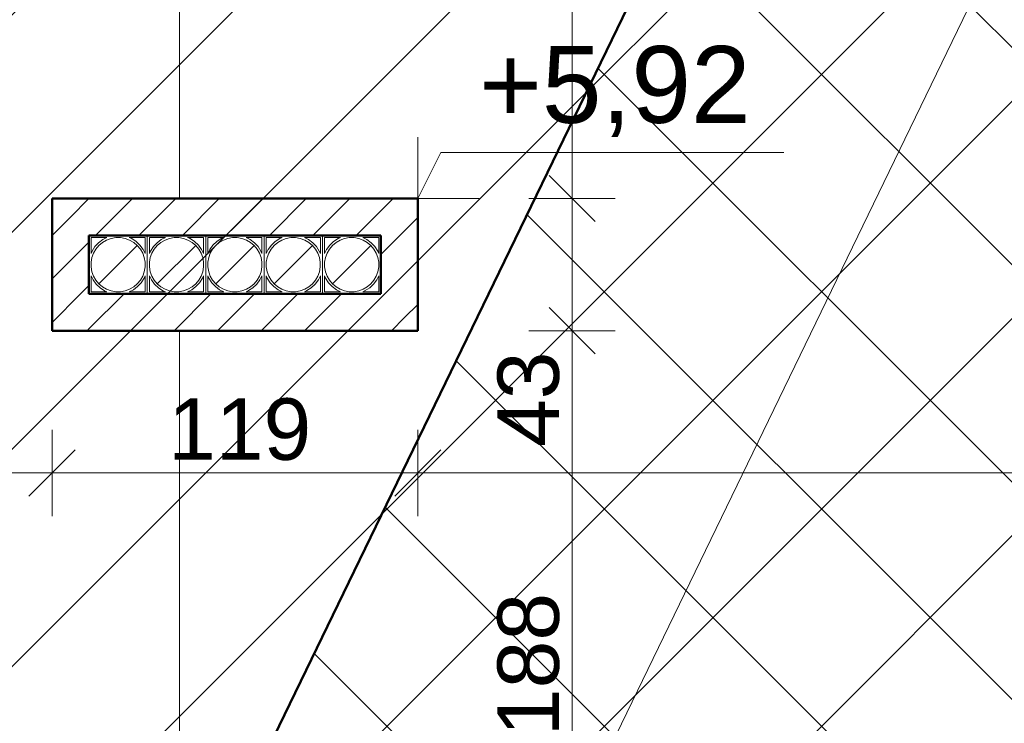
# Model space of a CAD drawing. Header units: centimetres. Extents: x -43488 to -10641, y 2063 to 22960.
# Tile 23 of 72: x -41697 to -41377, y 10042 to 10271. Entities that reach past the tile are written whole.
import ezdxf

# ---------------------------------------------------------------- set-up
doc = ezdxf.new("R2010")
doc.units = ezdxf.units.CM
doc.header["$MEASUREMENT"] = 0
doc.layers.add('!!!Wymiarowanie', color=7, linetype='Continuous')
for name, color, linetype, lineweight, true_color in [('!!!Wymiarowanie_Nr_pióra__3', 7, 'Continuous', 35, 0xff6500), ('!!!Wymiarowanie_Nr_pióra__6', 7, 'Continuous', 18, 0x3fa3ff), ('!powierzchnie_Nr_pióra__8', 7, 'Continuous', 13, 0x42bda7), ('!wentylacja_Nr_pióra__8', 7, 'Continuous', 13, 0x42bda7), ('CIENKA_Nr_pióra__6', 7, 'Continuous', 18, 0x3fa3ff), ('Wymiarowanie pionowe_Nr_pióra__6', 7, 'Continuous', 18, 0x3fa3ff), ('Wymiarowanie pionowe_Nr_pióra__8', 7, 'Continuous', 13, 0x42bda7), ('Ściany zewnętrzne_Nr_pióra__7', 7, 'Continuous', 15, 0x9f9fff)]:
    doc.layers.add(name, color=color, linetype=linetype, lineweight=lineweight, true_color=true_color)
doc.layers.add('Ściany zewnętrzne_Nr_pióra__1', color=8, linetype='Continuous', lineweight=50)
doc.styles.add('STYL_AUTOMATYCZNY_1', font='txt')
doc.dimstyles.new('STYL_AUTOMATYCZNY__2', dxfattribs={"dimtxt": 20, "dimasz": 14.25, "dimexe": 0.18, "dimexo": 0.0625, "dimgap": 0, "dimtad": 1, "dimtih": 1, "dimtoh": 1, "dimdec": 0, "dimzin": 0, "dimdsep": 46, "dimtxsty": 'STYL_AUTOMATYCZNY_1', "dimblk": 'ARROWHEAD_6', "dimblk1": 'ARROWHEAD_6', "dimblk2": 'ARROWHEAD_6', "dimcen": 0.09, "dimse1": 1, "dimse2": 1, "dimclrd": 256, "dimclre": 256, "dimclrt": 256, "dimazin": 0, "dimtfac": 1, "dimtdec": 4, "dimtmove": 0, "dimatfit": 3, "dimfxl": 1, "dimtolj": 1, "dimtzin": 0, "dimarcsym": 0})
doc.dimstyles.new('STYL_AUTOMATYCZNY__3', dxfattribs={"dimtxt": 20, "dimasz": 14.25, "dimexe": 0.18, "dimexo": 0.0625, "dimgap": 0, "dimtad": 1, "dimdec": 0, "dimzin": 0, "dimdsep": 46, "dimtxsty": 'STYL_AUTOMATYCZNY_1', "dimblk": 'ARROWHEAD_6', "dimblk1": 'ARROWHEAD_6', "dimblk2": 'ARROWHEAD_6', "dimcen": 0.09, "dimse1": 1, "dimse2": 1, "dimclrd": 256, "dimclre": 256, "dimclrt": 256, "dimazin": 0, "dimtfac": 1, "dimtdec": 4, "dimtmove": 0, "dimatfit": 3, "dimfxl": 1, "dimtolj": 1, "dimtzin": 0, "dimarcsym": 0})
doc.dimstyles.new('STYL_AUTOMATYCZNY__5', dxfattribs={"dimtxt": 20, "dimasz": 14.25, "dimexe": 0.18, "dimexo": 0.0625, "dimgap": 0, "dimtad": 1, "dimtih": 1, "dimtoh": 1, "dimdec": 0, "dimzin": 0, "dimdsep": 46, "dimtxsty": 'STYL_AUTOMATYCZNY_1', "dimblk": 'ARROWHEAD_6', "dimblk1": 'ARROWHEAD_6', "dimblk2": 'ARROWHEAD_6', "dimcen": 0.09, "dimse1": 1, "dimse2": 1, "dimclrd": 256, "dimclre": 256, "dimclrt": 256, "dimazin": 0, "dimtfac": 1, "dimtdec": 4, "dimtmove": 2, "dimatfit": 3, "dimfxl": 1, "dimtolj": 1, "dimtzin": 0, "dimarcsym": 0})
pattern_1 = [(45, (0, 0), (-7.0710678, 7.0710678), [])]

# ---------------------------------------------------------------- blocks, each defined once
blk = doc.blocks.new('*D37')
at = {"layer": '!!!Wymiarowanie_Nr_pióra__3', "color": 30, "linetype": 'Continuous', "lineweight": 35, "true_color": 0xff6500}
for p, q in [((-42918.12, 10843.67), (-42903.12, 10828.67)), ((-42918.12, 9933.67), (-42903.12, 9918.67))]:
    blk.add_line(p, q, dxfattribs=at)
at = {"layer": '!!!Wymiarowanie_Nr_pióra__6', "color": 161, "linetype": 'Continuous', "lineweight": 18, "true_color": 0x3fa3ff}
for p, q in [((-42896.55, 10836.17), (-42924.68, 10836.17)), ((-42910.62, 9926.17), (-42910.62, 10836.17)), ((-42896.55, 9926.17), (-42924.68, 9926.17))]:
    blk.add_line(p, q, dxfattribs=at)
at = {"layer": '!!!Wymiarowanie_Nr_pióra__3', "color": 30, "lineweight": 35, "true_color": 0xff6500, "insert": (-42914.62, 10358.4), "char_height": 20, "attachment_point": 7, "rotation": 90, "style": 'STYL_AUTOMATYCZNY_1'}
blk.add_mtext('\\A1;{\\pql;\\fArial|b0|i0|c238|p38;910}', dxfattribs=at)
blk = doc.blocks.new('ARROWHEAD_6')
at = {"color": 0, "linetype": 'Continuous', "lineweight": 0}
for p, q in [((-0.5, -0.5), (0.5, 0.5)), ((0, 0), (-1, 0))]:
    blk.add_line(p, q, dxfattribs=at)
blk = doc.blocks.new('*D142')
at = {"layer": '!!!Wymiarowanie_Nr_pióra__3', "color": 30, "linetype": 'Continuous', "lineweight": 35, "true_color": 0xff6500}
for p, q in [((-42201.69, 10130.86), (-42216.69, 10115.86)), ((-41679.34, 10130.86), (-41694.34, 10115.86))]:
    blk.add_line(p, q, dxfattribs=at)
at = {"layer": '!!!Wymiarowanie_Nr_pióra__6', "color": 161, "linetype": 'Continuous', "lineweight": 18, "true_color": 0x3fa3ff}
for p, q in [((-42209.19, 10109.3), (-42209.19, 10137.42)), ((-41686.84, 10109.3), (-41686.84, 10137.42)), ((-42209.19, 10123.36), (-41686.84, 10123.36))]:
    blk.add_line(p, q, dxfattribs=at)
at = {"layer": '!!!Wymiarowanie_Nr_pióra__3', "color": 30, "lineweight": 35, "true_color": 0xff6500, "char_height": 20, "attachment_point": 7, "style": 'STYL_AUTOMATYCZNY_1'}
for s, insert in [('\\A1;{\\pql;\\fArial|b0|i0|c238|p38;32}', (-42201.69, 10127.36)), ('\\A1;{\\pql;\\fArial|b0|i0|c238|p38;522}', (-41955.6, 10127.36))]:
    blk.add_mtext(s, dxfattribs=dict(at, insert=insert))
blk = doc.blocks.new('*D143')
at = {"layer": '!!!Wymiarowanie_Nr_pióra__3', "color": 30, "linetype": 'Continuous', "lineweight": 35, "true_color": 0xff6500}
for p, q in [((-41679.34, 10130.86), (-41694.34, 10115.86)), ((-41560.34, 10130.86), (-41575.34, 10115.86))]:
    blk.add_line(p, q, dxfattribs=at)
at = {"layer": '!!!Wymiarowanie_Nr_pióra__6', "color": 161, "linetype": 'Continuous', "lineweight": 18, "true_color": 0x3fa3ff}
for p, q in [((-41686.84, 10109.3), (-41686.84, 10137.42)), ((-41567.84, 10109.3), (-41567.84, 10137.42)), ((-41686.84, 10123.36), (-41567.84, 10123.36))]:
    blk.add_line(p, q, dxfattribs=at)
at = {"layer": '!!!Wymiarowanie_Nr_pióra__3', "color": 30, "lineweight": 35, "true_color": 0xff6500, "insert": (-41649.1, 10127.36), "char_height": 20, "attachment_point": 7, "style": 'STYL_AUTOMATYCZNY_1'}
blk.add_mtext('\\A1;{\\pql;\\fArial|b0|i0|c238|p38;119}', dxfattribs=at)
blk = doc.blocks.new('*D144')
at = {"layer": '!!!Wymiarowanie_Nr_pióra__3', "color": 30, "linetype": 'Continuous', "lineweight": 35, "true_color": 0xff6500}
for p, q in [((-41560.34, 10130.86), (-41575.34, 10115.86)), ((-40174.34, 10130.86), (-40189.34, 10115.86))]:
    blk.add_line(p, q, dxfattribs=at)
at = {"layer": '!!!Wymiarowanie_Nr_pióra__6', "color": 161, "linetype": 'Continuous', "lineweight": 18, "true_color": 0x3fa3ff}
for p, q in [((-41567.84, 10109.3), (-41567.84, 10137.42)), ((-40181.84, 10109.3), (-40181.84, 10137.42)), ((-41567.84, 10123.36), (-40181.84, 10123.36))]:
    blk.add_line(p, q, dxfattribs=at)
at = {"layer": '!!!Wymiarowanie_Nr_pióra__3', "color": 30, "lineweight": 35, "true_color": 0xff6500, "insert": (-40796.8, 10127.36), "char_height": 20, "attachment_point": 7, "style": 'STYL_AUTOMATYCZNY_1'}
blk.add_mtext('\\A1;{\\pql;\\fArial|b0|i0|c238|p38;1\xa0386}', dxfattribs=at)
blk = doc.blocks.new('*D196')
at = {"layer": '!!!Wymiarowanie_Nr_pióra__3', "color": 30, "linetype": 'Continuous', "lineweight": 35, "true_color": 0xff6500}
for p, q in [((-41525.11, 10177.17), (-41510.11, 10162.17)), ((-41525.11, 9989.17), (-41510.11, 9974.17))]:
    blk.add_line(p, q, dxfattribs=at)
at = {"layer": '!!!Wymiarowanie_Nr_pióra__6', "color": 161, "linetype": 'Continuous', "lineweight": 18, "true_color": 0x3fa3ff}
for p, q in [((-41503.55, 10169.67), (-41531.67, 10169.67)), ((-41517.61, 9981.67), (-41517.61, 10169.67)), ((-41503.55, 9981.67), (-41531.67, 9981.67))]:
    blk.add_line(p, q, dxfattribs=at)
at = {"layer": '!!!Wymiarowanie_Nr_pióra__3', "color": 30, "lineweight": 35, "true_color": 0xff6500, "char_height": 20, "attachment_point": 7, "rotation": 90, "style": 'STYL_AUTOMATYCZNY_1'}
for s, insert in [('\\A1;{\\pql;\\fArial|b0|i0|c238|p38;43}', (-41521.61, 10131.81)), ('\\A1;{\\pql;\\fArial|b0|i0|c238|p38;188}', (-41521.61, 10037.72))]:
    blk.add_mtext(s, dxfattribs=dict(at, insert=insert))
blk = doc.blocks.new('*D197')
at = {"layer": '!!!Wymiarowanie_Nr_pióra__3', "color": 30, "linetype": 'Continuous', "lineweight": 35, "true_color": 0xff6500}
for p, q in [((-41525.11, 10220.17), (-41510.11, 10205.17)), ((-41525.11, 10177.17), (-41510.11, 10162.17))]:
    blk.add_line(p, q, dxfattribs=at)
at = {"layer": '!!!Wymiarowanie_Nr_pióra__6', "color": 161, "linetype": 'Continuous', "lineweight": 18, "true_color": 0x3fa3ff}
for p, q in [((-41503.55, 10212.67), (-41531.67, 10212.67)), ((-41517.61, 10169.67), (-41517.61, 10212.67)), ((-41503.55, 10169.67), (-41531.67, 10169.67))]:
    blk.add_line(p, q, dxfattribs=at)
blk = doc.blocks.new('*D198')
at = {"layer": '!!!Wymiarowanie_Nr_pióra__3', "color": 30, "linetype": 'Continuous', "lineweight": 35, "true_color": 0xff6500}
for p, q in [((-41510.11, 11256.17), (-41525.11, 11271.17)), ((-41525.11, 10220.17), (-41510.11, 10205.17))]:
    blk.add_line(p, q, dxfattribs=at)
at = {"layer": '!!!Wymiarowanie_Nr_pióra__6', "color": 161, "linetype": 'Continuous', "lineweight": 18, "true_color": 0x3fa3ff}
for p, q in [((-41517.61, 11263.67), (-41517.61, 11274.92)), ((-41503.55, 11263.67), (-41531.67, 11263.67)), ((-41517.61, 10212.67), (-41517.61, 11263.67)), ((-41503.55, 10212.67), (-41531.67, 10212.67))]:
    blk.add_line(p, q, dxfattribs=at)
at = {"layer": '!!!Wymiarowanie_Nr_pióra__3', "color": 30, "lineweight": 35, "true_color": 0xff6500, "insert": (-41521.61, 10703.97), "char_height": 20, "attachment_point": 7, "rotation": 90, "style": 'STYL_AUTOMATYCZNY_1'}
blk.add_mtext('\\A1;{\\pql;\\fArial|b0|i0|c238|p38;1\xa0051}', dxfattribs=at)
blk = doc.blocks.new('*D214')
at = {"layer": '!!!Wymiarowanie_Nr_pióra__3', "color": 30, "linetype": 'Continuous', "lineweight": 35, "true_color": 0xff6500}
for p, q in [((-41637.84, 9842.26), (-41652.84, 9827.26)), ((-41549.98, 9842.26), (-41564.98, 9827.26))]:
    blk.add_line(p, q, dxfattribs=at)
at = {"layer": '!!!Wymiarowanie_Nr_pióra__6', "color": 161, "linetype": 'Continuous', "lineweight": 18, "true_color": 0x3fa3ff}
for p, q in [((-41645.34, 9820.7), (-41645.34, 9848.83)), ((-41557.48, 9820.7), (-41557.48, 9848.83)), ((-41656.59, 9834.76), (-41645.34, 9834.76)), ((-41645.34, 9834.76), (-41557.48, 9834.76))]:
    blk.add_line(p, q, dxfattribs=at)
at = {"layer": '!!!Wymiarowanie_Nr_pióra__3', "color": 30, "lineweight": 35, "true_color": 0xff6500, "insert": (-41616.58, 9838.76), "char_height": 20, "attachment_point": 7, "style": 'STYL_AUTOMATYCZNY_1'}
blk.add_mtext('\\A1;{\\pql;\\fArial|b0|i0|c238|p38;88}', dxfattribs=at)

msp = doc.modelspace()

# ---------------------------------------------------------------- hatches: boundary and pattern name
at = {"layer": '!powierzchnie_Nr_pióra__8', "linetype": 'Continuous', "lineweight": 13, "true_color": 0x42bda7}
h = msp.add_hatch(dxfattribs=at)
h.set_pattern_fill('bloczki_ceramiczne__3', color=135, style=0, pattern_type=2)
h.set_pattern_definition([(45, (0, 0), (-35.35534, 35.35534), [])])
h.paths.add_polyline_path([(-42172.84, 10487.67), (-42172.84, 11363.67), (-41117.84, 11363.67), (-41117.84, 11063.03), (-41668.59, 9926.17), (-41117.84, 8789.3), (-41117.84, 8668.67), (-42172.84, 8668.67), (-42172.84, 8988.67), (-41945.34, 8988.67), (-41945.34, 10487.67)])
h = msp.add_hatch(dxfattribs=at)
h.set_pattern_fill('bloczki_betonowe__2_', color=135, style=0, pattern_type=2)
h.set_pattern_definition([(45, (0, 0), (-35.35534, 35.35534), []), (135, (0, 0), (35.35534, 35.35534), [])])
h.paths.add_polyline_path([(-41117.84, 10833.67), (-40747.84, 10833.67), (-40747.84, 11063.03), (-40197.08, 9926.17), (-40685.17, 8918.67), (-40747.84, 8918.67), (-40747.84, 9018.67), (-41117.84, 9018.67), (-41117.84, 8789.3), (-41668.59, 9926.17), (-41117.84, 11063.03)])
at = {"layer": 'Ściany zewnętrzne_Nr_pióra__7', "linetype": 'Continuous', "lineweight": 15, "true_color": 0x9f9fff}
h = msp.add_hatch(dxfattribs=at)
h.set_pattern_fill('bloczki_ceramiczne', color=161, style=0, pattern_type=2)
h.set_pattern_definition(pattern_1)
h.paths.add_polyline_path([(-41686.84, 10200.67), (-41674.84, 10200.67), (-41686.84, 10212.67)])
h = msp.add_hatch(dxfattribs=at)
h.set_pattern_fill('bloczki_ceramiczne', color=161, style=0, pattern_type=2)
h.set_pattern_definition(pattern_1)
h.paths.add_polyline_path([(-41686.84, 10212.67), (-41674.84, 10200.67), (-41674.84, 10212.67)])
h = msp.add_hatch(dxfattribs=at)
h.set_pattern_fill('bloczki_ceramiczne', color=161, style=0, pattern_type=2)
h.set_pattern_definition(pattern_1)
h.paths.add_polyline_path([(-41674.84, 10200.67), (-41567.84, 10200.67), (-41567.84, 10212.67), (-41674.84, 10212.67)])
h = msp.add_hatch(dxfattribs=at)
h.set_pattern_fill('bloczki_ceramiczne', color=161, style=0, pattern_type=2)
h.set_pattern_definition(pattern_1)
h.paths.add_polyline_path([(-41686.84, 10200.67), (-41686.84, 10181.67), (-41674.84, 10181.67), (-41674.84, 10200.67)])
h = msp.add_hatch(dxfattribs=at)
h.set_pattern_fill('bloczki_ceramiczne', color=161, style=0, pattern_type=2)
h.set_pattern_definition(pattern_1)
h.paths.add_polyline_path([(-41567.84, 10181.67), (-41567.84, 10200.67), (-41579.84, 10200.67), (-41579.84, 10181.67)])
h = msp.add_hatch(dxfattribs=at)
h.set_pattern_fill('bloczki_ceramiczne', color=161, style=0, pattern_type=2)
h.set_pattern_definition(pattern_1)
h.paths.add_polyline_path([(-41674.84, 10181.67), (-41686.84, 10169.67), (-41674.84, 10169.67)])
h = msp.add_hatch(dxfattribs=at)
h.set_pattern_fill('bloczki_ceramiczne', color=161, style=0, pattern_type=2)
h.set_pattern_definition(pattern_1)
h.paths.add_polyline_path([(-41674.84, 10181.67), (-41686.84, 10181.67), (-41686.84, 10169.67)])
h = msp.add_hatch(dxfattribs=at)
h.set_pattern_fill('bloczki_ceramiczne', color=161, style=0, pattern_type=2)
h.set_pattern_definition(pattern_1)
h.paths.add_polyline_path([(-41674.84, 10169.67), (-41579.84, 10169.67), (-41579.84, 10181.67), (-41674.84, 10181.67)])
h = msp.add_hatch(dxfattribs=at)
h.set_pattern_fill('bloczki_ceramiczne', color=161, style=0, pattern_type=2)
h.set_pattern_definition(pattern_1)
h.paths.add_polyline_path([(-41579.84, 10181.67), (-41579.84, 10169.67), (-41567.84, 10169.67)])
h = msp.add_hatch(dxfattribs=at)
h.set_pattern_fill('bloczki_ceramiczne', color=161, style=0, pattern_type=2)
h.set_pattern_definition(pattern_1)
h.paths.add_polyline_path([(-41567.84, 10181.67), (-41579.84, 10181.67), (-41567.84, 10169.67)])

# ---------------------------------------------------------------- linework, layer by layer
at = {"layer": '!wentylacja_Nr_pióra__8', "color": 135, "linetype": 'Continuous', "lineweight": 13, "true_color": 0x42bda7}
for p, q in [((-41674.84, 10181.67), (-41674.84, 10200.67)), ((-41674.84, 10200.67), (-41655.84, 10200.67)), ((-41674.14, 10199.99), (-41674.14, 10194.8)), ((-41668.97, 10199.99), (-41674.14, 10199.99)), ((-41671.68, 10198.3), (-41670.29, 10199.34)), ((-41669.07, 10199.17), (-41670.4, 10198.4)), ((-41670.29, 10199.34), (-41668.97, 10199.99)), ((-41667.62, 10199.7), (-41669.07, 10199.17)), ((-41666.11, 10199.97), (-41667.62, 10199.7)), ((-41664.57, 10199.97), (-41666.11, 10199.97)), ((-41663.05, 10199.7), (-41664.57, 10199.97)), ((-41661.6, 10199.17), (-41663.05, 10199.7)), ((-41656.54, 10199.99), (-41661.71, 10199.99)), ((-41661.71, 10199.99), (-41660.92, 10199.65)), ((-41660.27, 10198.4), (-41661.6, 10199.17)), ((-41660.92, 10199.65), (-41659.47, 10198.7)), ((-41656.54, 10194.8), (-41656.54, 10199.99)), ((-41655.84, 10200.67), (-41655.84, 10181.67)), ((-41655.84, 10181.67), (-41655.84, 10200.67)), ((-41655.84, 10200.67), (-41636.84, 10200.67)), ((-41655.14, 10199.99), (-41655.14, 10194.8)), ((-41649.97, 10199.99), (-41655.14, 10199.99)), ((-41652.68, 10198.3), (-41651.29, 10199.34)), ((-41650.07, 10199.17), (-41651.4, 10198.4)), ((-41651.29, 10199.34), (-41649.97, 10199.99)), ((-41648.62, 10199.7), (-41650.07, 10199.17)), ((-41647.11, 10199.97), (-41648.62, 10199.7)), ((-41645.57, 10199.97), (-41647.11, 10199.97)), ((-41644.05, 10199.7), (-41645.57, 10199.97)), ((-41642.6, 10199.17), (-41644.05, 10199.7)), ((-41637.54, 10199.99), (-41642.71, 10199.99)), ((-41642.71, 10199.99), (-41641.92, 10199.65)), ((-41641.27, 10198.4), (-41642.6, 10199.17)), ((-41641.92, 10199.65), (-41640.47, 10198.7)), ((-41637.54, 10194.8), (-41637.54, 10199.99)), ((-41617.84, 10200.67), (-41636.84, 10200.67)), ((-41636.84, 10200.67), (-41636.84, 10181.67)), ((-41636.84, 10200.67), (-41636.84, 10181.67)), ((-41636.16, 10199.97), (-41630.97, 10199.97)), ((-41636.16, 10194.8), (-41636.16, 10199.97)), ((-41631.76, 10199.63), (-41633.21, 10198.69)), ((-41632.4, 10198.4), (-41631.07, 10199.17)), ((-41630.97, 10199.97), (-41631.76, 10199.63)), ((-41631.07, 10199.17), (-41629.62, 10199.7)), ((-41629.62, 10199.7), (-41628.11, 10199.97)), ((-41628.11, 10199.97), (-41626.57, 10199.97)), ((-41626.57, 10199.97), (-41625.05, 10199.7)), ((-41625.05, 10199.7), (-41623.6, 10199.17)), ((-41623.71, 10199.97), (-41618.52, 10199.97)), ((-41622.38, 10199.32), (-41623.71, 10199.97)), ((-41623.6, 10199.17), (-41622.27, 10198.4)), ((-41620.99, 10198.29), (-41622.38, 10199.32)), ((-41618.52, 10199.97), (-41618.52, 10194.8)), ((-41617.84, 10181.67), (-41617.84, 10200.67)), ((-41598.84, 10200.67), (-41617.84, 10200.67)), ((-41617.84, 10200.67), (-41617.84, 10181.67)), ((-41617.16, 10199.97), (-41611.97, 10199.97)), ((-41617.16, 10194.8), (-41617.16, 10199.97)), ((-41612.76, 10199.63), (-41614.21, 10198.69)), ((-41613.4, 10198.4), (-41612.07, 10199.17)), ((-41611.97, 10199.97), (-41612.76, 10199.63)), ((-41612.07, 10199.17), (-41610.62, 10199.7)), ((-41610.62, 10199.7), (-41609.11, 10199.97)), ((-41609.11, 10199.97), (-41607.57, 10199.97)), ((-41607.57, 10199.97), (-41606.05, 10199.7)), ((-41606.05, 10199.7), (-41604.6, 10199.17)), ((-41604.71, 10199.97), (-41599.52, 10199.97)), ((-41603.38, 10199.32), (-41604.71, 10199.97)), ((-41604.6, 10199.17), (-41603.27, 10198.4)), ((-41601.99, 10198.29), (-41603.38, 10199.32)), ((-41599.52, 10199.97), (-41599.52, 10194.8)), ((-41598.84, 10181.67), (-41598.84, 10200.67)), ((-41579.84, 10200.67), (-41598.84, 10200.67)), ((-41598.84, 10200.67), (-41598.84, 10181.67)), ((-41598.16, 10199.97), (-41592.97, 10199.97)), ((-41598.16, 10194.8), (-41598.16, 10199.97)), ((-41593.76, 10199.63), (-41595.21, 10198.69)), ((-41594.4, 10198.4), (-41593.07, 10199.17)), ((-41592.97, 10199.97), (-41593.76, 10199.63)), ((-41593.07, 10199.17), (-41591.62, 10199.7)), ((-41591.62, 10199.7), (-41590.11, 10199.97)), ((-41590.11, 10199.97), (-41588.57, 10199.97)), ((-41588.57, 10199.97), (-41587.05, 10199.7)), ((-41587.05, 10199.7), (-41585.6, 10199.17)), ((-41585.71, 10199.97), (-41580.52, 10199.97)), ((-41584.38, 10199.32), (-41585.71, 10199.97)), ((-41585.6, 10199.17), (-41584.27, 10198.4)), ((-41582.99, 10198.29), (-41584.38, 10199.32)), ((-41580.52, 10199.97), (-41580.52, 10194.8)), ((-41579.84, 10181.67), (-41579.84, 10200.67)), ((-41673.8, 10195.59), (-41672.86, 10197.04)), ((-41672.57, 10196.23), (-41673.34, 10194.9)), ((-41672.86, 10197.04), (-41671.68, 10198.3)), ((-41671.58, 10197.41), (-41672.57, 10196.23)), ((-41670.4, 10198.4), (-41671.58, 10197.41)), ((-41671.58, 10184.92), (-41659.1, 10197.42)), ((-41659.09, 10197.41), (-41660.27, 10198.4)), ((-41659.47, 10198.7), (-41658.22, 10197.51)), ((-41658.1, 10196.23), (-41659.09, 10197.41)), ((-41658.22, 10197.51), (-41657.18, 10196.13)), ((-41657.33, 10194.9), (-41658.1, 10196.23)), ((-41657.18, 10196.13), (-41656.54, 10194.8)), ((-41654.8, 10195.59), (-41653.86, 10197.04)), ((-41653.57, 10196.23), (-41654.34, 10194.9)), ((-41653.86, 10197.04), (-41652.68, 10198.3)), ((-41652.58, 10197.41), (-41653.57, 10196.23)), ((-41651.4, 10198.4), (-41652.58, 10197.41)), ((-41652.58, 10184.92), (-41640.1, 10197.42)), ((-41640.09, 10197.41), (-41641.27, 10198.4)), ((-41640.47, 10198.7), (-41639.22, 10197.51)), ((-41639.1, 10196.23), (-41640.09, 10197.41)), ((-41639.22, 10197.51), (-41638.18, 10196.13)), ((-41638.33, 10194.9), (-41639.1, 10196.23)), ((-41638.18, 10196.13), (-41637.54, 10194.8)), ((-41635.51, 10196.12), (-41636.16, 10194.8)), ((-41634.47, 10197.51), (-41635.51, 10196.12)), ((-41635.34, 10194.9), (-41634.57, 10196.23)), ((-41634.57, 10196.23), (-41633.58, 10197.41)), ((-41633.21, 10198.69), (-41634.47, 10197.51)), ((-41633.59, 10184.93), (-41621.08, 10197.41)), ((-41633.58, 10197.41), (-41632.4, 10198.4)), ((-41622.27, 10198.4), (-41621.09, 10197.41)), ((-41621.09, 10197.41), (-41620.1, 10196.23)), ((-41619.81, 10197.03), (-41620.99, 10198.29)), ((-41620.1, 10196.23), (-41619.33, 10194.9)), ((-41618.86, 10195.59), (-41619.81, 10197.03)), ((-41616.51, 10196.12), (-41617.16, 10194.8)), ((-41615.47, 10197.51), (-41616.51, 10196.12)), ((-41616.34, 10194.9), (-41615.57, 10196.23)), ((-41615.57, 10196.23), (-41614.58, 10197.41)), ((-41614.21, 10198.69), (-41615.47, 10197.51)), ((-41614.59, 10184.93), (-41602.08, 10197.41)), ((-41614.58, 10197.41), (-41613.4, 10198.4)), ((-41603.27, 10198.4), (-41602.09, 10197.41)), ((-41602.09, 10197.41), (-41601.1, 10196.23)), ((-41600.81, 10197.03), (-41601.99, 10198.29)), ((-41601.1, 10196.23), (-41600.33, 10194.9)), ((-41599.86, 10195.59), (-41600.81, 10197.03)), ((-41597.51, 10196.12), (-41598.16, 10194.8)), ((-41596.47, 10197.51), (-41597.51, 10196.12)), ((-41597.34, 10194.9), (-41596.57, 10196.23)), ((-41596.57, 10196.23), (-41595.58, 10197.41)), ((-41595.21, 10198.69), (-41596.47, 10197.51)), ((-41595.59, 10184.93), (-41583.08, 10197.41)), ((-41595.58, 10197.41), (-41594.4, 10198.4)), ((-41584.27, 10198.4), (-41583.09, 10197.41)), ((-41583.09, 10197.41), (-41582.1, 10196.23)), ((-41581.81, 10197.03), (-41582.99, 10198.29)), ((-41582.1, 10196.23), (-41581.33, 10194.9)), ((-41580.86, 10195.59), (-41581.81, 10197.03)), ((-41674.14, 10194.8), (-41673.8, 10195.59)), ((-41673.87, 10193.45), (-41674.14, 10191.94)), ((-41673.34, 10194.9), (-41673.87, 10193.45)), ((-41656.81, 10193.45), (-41657.33, 10194.9)), ((-41656.54, 10191.94), (-41656.81, 10193.45)), ((-41655.14, 10194.8), (-41654.8, 10195.59)), ((-41654.87, 10193.45), (-41655.14, 10191.94)), ((-41654.34, 10194.9), (-41654.87, 10193.45)), ((-41637.81, 10193.45), (-41638.33, 10194.9)), ((-41637.54, 10191.94), (-41637.81, 10193.45)), ((-41636.14, 10191.94), (-41635.87, 10193.45)), ((-41635.87, 10193.45), (-41635.34, 10194.9)), ((-41619.33, 10194.9), (-41618.81, 10193.45)), ((-41618.52, 10194.8), (-41618.86, 10195.59)), ((-41618.81, 10193.45), (-41618.54, 10191.94)), ((-41617.14, 10191.94), (-41616.87, 10193.45)), ((-41616.87, 10193.45), (-41616.34, 10194.9)), ((-41600.33, 10194.9), (-41599.81, 10193.45)), ((-41599.52, 10194.8), (-41599.86, 10195.59)), ((-41599.81, 10193.45), (-41599.54, 10191.94)), ((-41598.14, 10191.94), (-41597.87, 10193.45)), ((-41597.87, 10193.45), (-41597.34, 10194.9)), ((-41581.33, 10194.9), (-41580.81, 10193.45)), ((-41580.52, 10194.8), (-41580.86, 10195.59)), ((-41580.81, 10193.45), (-41580.54, 10191.94)), ((-41674.14, 10191.94), (-41674.14, 10190.4)), ((-41674.14, 10190.4), (-41673.87, 10188.88)), ((-41656.81, 10188.88), (-41656.54, 10190.4)), ((-41656.54, 10190.4), (-41656.54, 10191.94)), ((-41655.14, 10191.94), (-41655.14, 10190.4)), ((-41655.14, 10190.4), (-41654.87, 10188.88)), ((-41637.81, 10188.88), (-41637.54, 10190.4)), ((-41637.54, 10190.4), (-41637.54, 10191.94)), ((-41636.14, 10190.4), (-41636.14, 10191.94)), ((-41635.87, 10188.88), (-41636.14, 10190.4)), ((-41618.54, 10190.4), (-41618.81, 10188.88)), ((-41618.54, 10191.94), (-41618.54, 10190.4)), ((-41617.14, 10190.4), (-41617.14, 10191.94)), ((-41616.87, 10188.88), (-41617.14, 10190.4)), ((-41599.54, 10190.4), (-41599.81, 10188.88)), ((-41599.54, 10191.94), (-41599.54, 10190.4)), ((-41598.14, 10190.4), (-41598.14, 10191.94)), ((-41597.87, 10188.88), (-41598.14, 10190.4)), ((-41580.54, 10190.4), (-41580.81, 10188.88)), ((-41580.54, 10191.94), (-41580.54, 10190.4)), ((-41674.14, 10187.54), (-41674.14, 10182.35)), ((-41673.49, 10186.21), (-41674.14, 10187.54)), ((-41673.87, 10188.88), (-41673.34, 10187.43)), ((-41672.46, 10184.82), (-41673.49, 10186.21)), ((-41673.34, 10187.43), (-41672.57, 10186.1)), ((-41672.57, 10186.1), (-41671.58, 10184.92)), ((-41659.09, 10184.92), (-41658.1, 10186.1)), ((-41658.1, 10186.1), (-41657.33, 10187.43)), ((-41656.88, 10186.74), (-41657.82, 10185.3)), ((-41657.33, 10187.43), (-41656.81, 10188.88)), ((-41656.54, 10187.54), (-41656.88, 10186.74)), ((-41656.54, 10182.35), (-41656.54, 10187.54)), ((-41655.14, 10187.54), (-41655.14, 10182.35)), ((-41654.49, 10186.21), (-41655.14, 10187.54)), ((-41654.87, 10188.88), (-41654.34, 10187.43)), ((-41653.46, 10184.82), (-41654.49, 10186.21)), ((-41654.34, 10187.43), (-41653.57, 10186.1)), ((-41653.57, 10186.1), (-41652.58, 10184.92)), ((-41640.09, 10184.92), (-41639.1, 10186.1)), ((-41639.1, 10186.1), (-41638.33, 10187.43)), ((-41637.88, 10186.74), (-41638.82, 10185.3)), ((-41638.33, 10187.43), (-41637.81, 10188.88)), ((-41637.54, 10187.54), (-41637.88, 10186.74)), ((-41637.54, 10182.35), (-41637.54, 10187.54)), ((-41636.16, 10187.54), (-41635.82, 10186.75)), ((-41636.16, 10182.37), (-41636.16, 10187.54)), ((-41635.34, 10187.43), (-41635.87, 10188.88)), ((-41635.82, 10186.75), (-41634.87, 10185.3)), ((-41634.57, 10186.1), (-41635.34, 10187.43)), ((-41633.58, 10184.92), (-41634.57, 10186.1)), ((-41620.1, 10186.1), (-41621.09, 10184.92)), ((-41620.21, 10184.83), (-41619.17, 10186.21)), ((-41619.33, 10187.43), (-41620.1, 10186.1)), ((-41618.81, 10188.88), (-41619.33, 10187.43)), ((-41619.17, 10186.21), (-41618.52, 10187.54)), ((-41618.52, 10187.54), (-41618.52, 10182.37)), ((-41617.16, 10187.54), (-41616.82, 10186.75)), ((-41617.16, 10182.37), (-41617.16, 10187.54)), ((-41616.34, 10187.43), (-41616.87, 10188.88)), ((-41616.82, 10186.75), (-41615.87, 10185.3)), ((-41615.57, 10186.1), (-41616.34, 10187.43)), ((-41614.58, 10184.92), (-41615.57, 10186.1)), ((-41601.1, 10186.1), (-41602.09, 10184.92)), ((-41601.21, 10184.83), (-41600.17, 10186.21)), ((-41600.33, 10187.43), (-41601.1, 10186.1)), ((-41599.81, 10188.88), (-41600.33, 10187.43)), ((-41600.17, 10186.21), (-41599.52, 10187.54)), ((-41599.52, 10187.54), (-41599.52, 10182.37)), ((-41598.16, 10187.54), (-41597.82, 10186.75)), ((-41598.16, 10182.37), (-41598.16, 10187.54)), ((-41597.34, 10187.43), (-41597.87, 10188.88)), ((-41597.82, 10186.75), (-41596.87, 10185.3)), ((-41596.57, 10186.1), (-41597.34, 10187.43)), ((-41595.58, 10184.92), (-41596.57, 10186.1)), ((-41582.1, 10186.1), (-41583.09, 10184.92)), ((-41582.21, 10184.83), (-41581.17, 10186.21)), ((-41581.33, 10187.43), (-41582.1, 10186.1)), ((-41580.81, 10188.88), (-41581.33, 10187.43)), ((-41581.17, 10186.21), (-41580.52, 10187.54)), ((-41580.52, 10187.54), (-41580.52, 10182.37)), ((-41671.2, 10183.64), (-41672.46, 10184.82)), ((-41671.58, 10184.92), (-41670.4, 10183.93)), ((-41669.76, 10182.69), (-41671.2, 10183.64)), ((-41670.4, 10183.93), (-41669.07, 10183.16)), ((-41669.07, 10183.16), (-41667.62, 10182.64)), ((-41663.05, 10182.64), (-41661.6, 10183.16)), ((-41660.38, 10183), (-41661.71, 10182.35)), ((-41661.6, 10183.16), (-41660.27, 10183.93)), ((-41659, 10184.04), (-41660.38, 10183)), ((-41660.27, 10183.93), (-41659.09, 10184.92)), ((-41657.82, 10185.3), (-41659, 10184.04)), ((-41652.2, 10183.64), (-41653.46, 10184.82)), ((-41652.58, 10184.92), (-41651.4, 10183.93)), ((-41650.76, 10182.69), (-41652.2, 10183.64)), ((-41651.4, 10183.93), (-41650.07, 10183.16)), ((-41650.07, 10183.16), (-41648.62, 10182.64)), ((-41644.05, 10182.64), (-41642.6, 10183.16)), ((-41641.38, 10183), (-41642.71, 10182.35)), ((-41642.6, 10183.16), (-41641.27, 10183.93)), ((-41640, 10184.04), (-41641.38, 10183)), ((-41641.27, 10183.93), (-41640.09, 10184.92)), ((-41638.82, 10185.3), (-41640, 10184.04)), ((-41634.87, 10185.3), (-41633.68, 10184.05)), ((-41633.68, 10184.05), (-41632.3, 10183.01)), ((-41632.4, 10183.93), (-41633.58, 10184.92)), ((-41631.07, 10183.16), (-41632.4, 10183.93)), ((-41632.3, 10183.01), (-41630.97, 10182.37)), ((-41629.62, 10182.64), (-41631.07, 10183.16)), ((-41623.6, 10183.16), (-41625.05, 10182.64)), ((-41622.27, 10183.93), (-41623.6, 10183.16)), ((-41622.91, 10182.71), (-41621.47, 10183.65)), ((-41621.09, 10184.92), (-41622.27, 10183.93)), ((-41621.47, 10183.65), (-41620.21, 10184.83)), ((-41615.87, 10185.3), (-41614.68, 10184.05)), ((-41614.68, 10184.05), (-41613.3, 10183.01)), ((-41613.4, 10183.93), (-41614.58, 10184.92)), ((-41612.07, 10183.16), (-41613.4, 10183.93)), ((-41613.3, 10183.01), (-41611.97, 10182.37)), ((-41610.62, 10182.64), (-41612.07, 10183.16)), ((-41604.6, 10183.16), (-41606.05, 10182.64)), ((-41603.27, 10183.93), (-41604.6, 10183.16)), ((-41603.91, 10182.71), (-41602.47, 10183.65)), ((-41602.09, 10184.92), (-41603.27, 10183.93)), ((-41602.47, 10183.65), (-41601.21, 10184.83)), ((-41596.87, 10185.3), (-41595.68, 10184.05)), ((-41595.68, 10184.05), (-41594.3, 10183.01)), ((-41594.4, 10183.93), (-41595.58, 10184.92)), ((-41593.07, 10183.16), (-41594.4, 10183.93)), ((-41594.3, 10183.01), (-41592.97, 10182.37)), ((-41591.62, 10182.64), (-41593.07, 10183.16)), ((-41585.6, 10183.16), (-41587.05, 10182.64)), ((-41584.27, 10183.93), (-41585.6, 10183.16)), ((-41584.91, 10182.71), (-41583.47, 10183.65)), ((-41583.09, 10184.92), (-41584.27, 10183.93)), ((-41583.47, 10183.65), (-41582.21, 10184.83)), ((-41655.84, 10181.67), (-41674.84, 10181.67)), ((-41674.14, 10182.35), (-41668.97, 10182.35)), ((-41668.97, 10182.35), (-41669.76, 10182.69)), ((-41667.62, 10182.64), (-41666.11, 10182.37)), ((-41666.11, 10182.37), (-41664.57, 10182.37)), ((-41664.57, 10182.37), (-41663.05, 10182.64)), ((-41661.71, 10182.35), (-41656.54, 10182.35)), ((-41636.84, 10181.67), (-41655.84, 10181.67)), ((-41655.14, 10182.35), (-41649.97, 10182.35)), ((-41649.97, 10182.35), (-41650.76, 10182.69)), ((-41648.62, 10182.64), (-41647.11, 10182.37)), ((-41647.11, 10182.37), (-41645.57, 10182.37)), ((-41645.57, 10182.37), (-41644.05, 10182.64)), ((-41642.71, 10182.35), (-41637.54, 10182.35)), ((-41636.84, 10181.67), (-41617.84, 10181.67)), ((-41630.97, 10182.37), (-41636.16, 10182.37)), ((-41628.11, 10182.37), (-41629.62, 10182.64)), ((-41626.57, 10182.37), (-41628.11, 10182.37)), ((-41625.05, 10182.64), (-41626.57, 10182.37)), ((-41623.71, 10182.37), (-41622.91, 10182.71)), ((-41618.52, 10182.37), (-41623.71, 10182.37)), ((-41617.84, 10181.67), (-41598.84, 10181.67)), ((-41611.97, 10182.37), (-41617.16, 10182.37)), ((-41609.11, 10182.37), (-41610.62, 10182.64)), ((-41607.57, 10182.37), (-41609.11, 10182.37)), ((-41606.05, 10182.64), (-41607.57, 10182.37)), ((-41604.71, 10182.37), (-41603.91, 10182.71)), ((-41599.52, 10182.37), (-41604.71, 10182.37)), ((-41598.84, 10181.67), (-41579.84, 10181.67)), ((-41592.97, 10182.37), (-41598.16, 10182.37)), ((-41590.11, 10182.37), (-41591.62, 10182.64)), ((-41588.57, 10182.37), (-41590.11, 10182.37)), ((-41587.05, 10182.64), (-41588.57, 10182.37)), ((-41585.71, 10182.37), (-41584.91, 10182.71)), ((-41580.52, 10182.37), (-41585.71, 10182.37))]:
    msp.add_line(p, q, dxfattribs=at)
at = {"layer": 'CIENKA_Nr_pióra__6', "color": 161, "linetype": 'Continuous', "lineweight": 18, "true_color": 0x3fa3ff}
for p, q in [((-41645.34, 10836.17), (-41645.34, 10212.67)), ((-41557.48, 9926.17), (-41117.84, 10833.67)), ((-41645.34, 10169.67), (-41645.34, 9196.17))]:
    msp.add_line(p, q, dxfattribs=at)
at = {"layer": 'Wymiarowanie pionowe_Nr_pióra__6', "color": 161, "linetype": 'Continuous', "lineweight": 18, "true_color": 0x3fa3ff}
for p, q in [((-41567.84, 10192.67), (-41567.84, 10232.67)), ((-41567.84, 10212.67), (-41560.34, 10227.67)), ((-41560.34, 10227.67), (-41448.71, 10227.67)), ((-41587.84, 10212.67), (-41547.84, 10212.67))]:
    msp.add_line(p, q, dxfattribs=at)
at = {"layer": 'Ściany zewnętrzne_Nr_pióra__1', "color": 8, "linetype": 'Continuous', "lineweight": 50}
msp.add_line((-41117.84, 11063.03), (-41668.59, 9926.17), dxfattribs=at)
at = {"layer": 'Ściany zewnętrzne_Nr_pióra__1', "color": 8, "linetype": 'Continuous', "lineweight": 50, "flags": 128}
for points in [[(-41686.84, 10212.67), (-41686.84, 10200.67)], [(-41567.84, 10212.67), (-41686.84, 10212.67)], [(-41567.84, 10200.67), (-41567.84, 10212.67)], [(-41686.84, 10200.67), (-41686.84, 10169.67)], [(-41674.84, 10200.67), (-41579.84, 10200.67)], [(-41674.84, 10181.67), (-41674.84, 10200.67)], [(-41579.84, 10200.67), (-41579.84, 10181.67)], [(-41567.84, 10169.67), (-41567.84, 10200.67)], [(-41579.84, 10181.67), (-41674.84, 10181.67)], [(-41686.84, 10169.67), (-41674.84, 10169.67)], [(-41674.84, 10169.67), (-41579.84, 10169.67)], [(-41567.84, 10169.67), (-41579.84, 10169.67)]]:
    msp.add_lwpolyline(points, dxfattribs=at)

# ---------------------------------------------------------------- texts
at = {"layer": 'Wymiarowanie pionowe_Nr_pióra__8', "color": 135, "lineweight": 13, "true_color": 0x42bda7, "insert": (-41547.84, 10232.67), "char_height": 25, "attachment_point": 7, "style": 'STYL_AUTOMATYCZNY_1'}
msp.add_mtext('\\A1;{\\pql;\\fArial|b0|i0|c238|p38;+5,92}', dxfattribs=at)

# ---------------------------------------------------------------- dimensions: what is measured, and where the dimension line sits
at = {"layer": '!!!Wymiarowanie', "color": 161, "linetype": 'Continuous', "lineweight": 18, "true_color": 0x3fa3ff}
for base, p1, p2, picture, middle in [((-41517.61, 11263.67), (-41567.84, 10212.67), (-41217.84, 11263.67), '*D198', (-41531.61, 10738.33)), ((-42910.62, 10836.17), (-41557.48, 9926.17), (-41645.34, 10836.17), '*D37', (-42924.62, 10381.27)), ((-41517.61, 10212.67), (-41567.84, 10169.67), (-41567.84, 10212.67), '*D197', (-41531.61, 10147.06)), ((-41517.61, 10169.67), (-41567.84, 9981.67), (-41567.84, 10169.67), '*D196', (-41531.61, 10060.6))]:
    dim = msp.add_linear_dim(base=base, p1=p1, p2=p2, angle=90, dimstyle='STYL_AUTOMATYCZNY__3', dxfattribs=at)
    dim.commit()
    dim.dimension.update_dxf_attribs({"geometry": picture, "text_midpoint": middle, "dimtype": 160, "text_rotation": 90})
for base, p1, p2, dimstyle, picture, middle in [((-40181.84, 10123.36), (-41567.84, 10169.67), (-40181.84, 10169.67), 'STYL_AUTOMATYCZNY__5', '*D144', (-40762.44, 10137.36)), ((-41686.84, 10123.36), (-42209.19, 10053.45), (-41686.84, 10169.67), 'STYL_AUTOMATYCZNY__2', '*D142', (-41932.73, 10137.36)), ((-41567.84, 10123.36), (-41686.84, 10169.67), (-41567.84, 10169.67), 'STYL_AUTOMATYCZNY__2', '*D143', (-41626.23, 10137.36)), ((-41557.48, 9834.76), (-41645.34, 10169.67), (-41557.48, 9926.17), 'STYL_AUTOMATYCZNY__2', '*D214', (-41601.34, 9848.76))]:
    dim = msp.add_linear_dim(base=base, p1=p1, p2=p2, dimstyle=dimstyle, dxfattribs=at)
    dim.commit()
    dim.dimension.update_dxf_attribs({"geometry": picture, "text_midpoint": middle, "dimtype": 160})

doc.saveas('drawing.dxf')
